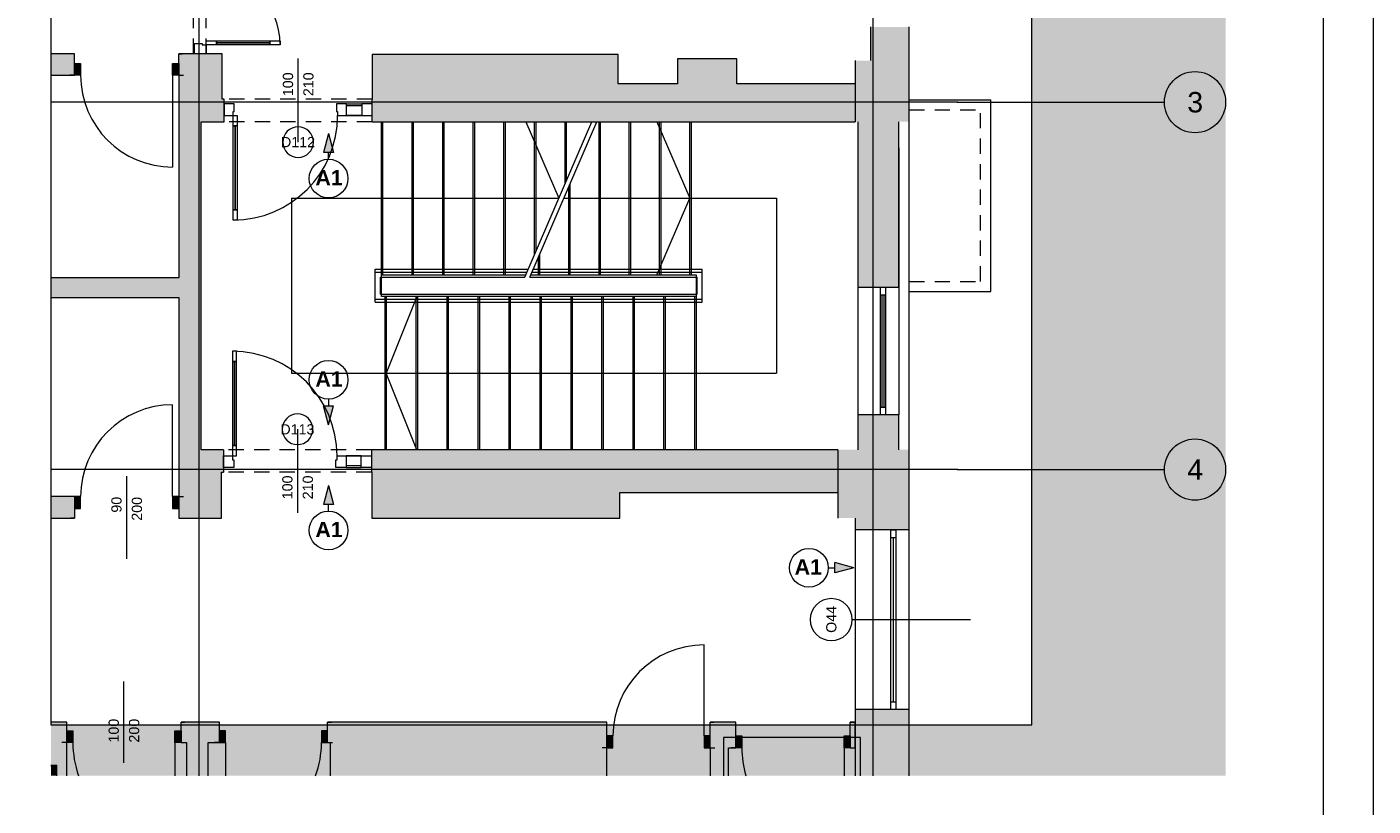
# Paper-space layout 'A-53 WYKOŃCZENIA ŚCIAN - PIĘTRO 8' of a CAD drawing. Header units: millimetres. Extents: x 0 to 420, y 0 to 297.
# Tile 10 of 11: x 288 to 420, y 104 to 181. Entities that reach past the tile are written whole.
import ezdxf
from ezdxf.xclip import XClip

# ---------------------------------------------------------------- set-up
doc = ezdxf.new("R2010")
doc.units = ezdxf.units.MM
doc.header["$MEASUREMENT"] = 0
doc.header["$XCLIPFRAME"] = 0
for name, pattern in [('DASHDOTX2', [1000, 500, -250, 0, -250]), ('GESTRICHELT2', [93.75, 62.5, -31.25]), ('Przer. długie kreski', [2.5, 1.5, -1]), ('PRZERYWANA_DU_A', [550, 350, -200])]:
    doc.linetypes.add(name, pattern=pattern)
for name, color, linetype, lineweight in [('0_Nr_pióra__2', 8, 'Continuous', 13), ('A__OKŁADZINY ŚCIAN_Nr_pióra__1', 7, 'Continuous', 20), ('A_Arkusz_Nr_pióra__1', 7, 'Continuous', 20), ('A_linie_Nr_pióra__1', 7, 'Continuous', 20), ('A_wyposażenie_Nr_pióra__2', 8, 'Continuous', 13), ('A_ściany_Nr_pióra__1', 7, 'Continuous', 20), ('Drzwi Archicad_Nr_pióra__1', 7, 'Continuous', 20), ('Drzwi Archicad_Nr_pióra__3', 252, 'Continuous', 13), ('Znaczniki drzwi Archicada_Nr_pióra__1', 7, 'Continuous', 20), ('Znaczniki drzwi Archicada_Nr_pióra__3', 252, 'Continuous', 13), ('Znaczniki okien Archicada_Nr_pióra__3', 252, 'Continuous', 13)]:
    doc.layers.add(name, color=color, linetype=linetype, lineweight=lineweight)
for name, color, linetype, lineweight, true_color in [('A__balustrada_Nr_pióra__161', 7, 'Continuous', 5, 0x949494), ('A_osie_Nr_pióra__16', 7, 'Continuous', 5, 0x0f0f0f), ('A_osie_Nr_pióra__76', 7, 'Continuous', 5, 0x2d2d2d), ('A_pochwyt_Nr_pióra__161', 7, 'Continuous', 5, 0x949494), ('A_schody_Nr_pióra__10', 7, 'Continuous', 13, 0x4b4b4b), ('A_schody_Nr_pióra__4', 7, 'Continuous', 18, 0x4b4b4b), ('A_ściany proj_Nr_pióra__21', 7, 'Continuous', 5, 0xb0b0b0), ('A_ściany_Nr_pióra__10', 7, 'Continuous', 13, 0x4b4b4b), ('A_ściany_Nr_pióra__19', 7, 'Continuous', 5, 0x191919), ('Okna Archicada_Nr_pióra__19', 7, 'Continuous', 5, 0x191919)]:
    doc.layers.add(name, color=color, linetype=linetype, lineweight=lineweight, true_color=true_color)
for name, color, linetype in [('A__OKŁADZINY ŚCIAN', 7, 'Continuous'), ('A_podrys', 7, 'Continuous'), ('A_wyposażenie', 7, 'Continuous'), ('A_ściany', 7, 'Continuous'), ('Drzwi Archicad', 7, 'Continuous')]:
    doc.layers.add(name, color=color, linetype=linetype)
doc.styles.add('STYL_AUTOMATYCZNY_1', font='arial.ttf')
doc.styles.add('STYL_AUTOMATYCZNY_3', font='arial.ttf')
doc.styles.add('STYL_AUTOMATYCZNY_4', font='arial.ttf')

# ---------------------------------------------------------------- blocks, each defined once
blk = doc.blocks.new('Rysunek_1_1', base_point=(-1734.3, -271.89))
at = {"linetype": 'Continuous', "lineweight": 0, "true_color": 0x484848}
blk.add_hatch(color=251, dxfattribs=at).paths.add_polyline_path([(405.56, 282.9), (290.5, 282.9), (290.5, 271), (386.56, 271), (386.56, 112.19), (290.5, 112.19), (290.5, 107.19), (405.56, 107.19)])
at = {"layer": 'A__OKŁADZINY ŚCIAN', "linetype": 'Continuous', "lineweight": 0, "true_color": 0x000000}
for points in [[(317.69, 170.12), (317.19, 168.25), (318.19, 168.25)], [(317.69, 141.58), (318.19, 143.45), (317.19, 143.45)], [(317.69, 135.64), (317.19, 133.77), (318.19, 133.77)], [(369.14, 127.57), (367.28, 128.07), (367.28, 127.07)]]:
    blk.add_hatch(color=18, dxfattribs=at).paths.add_polyline_path(points)
at = {"layer": 'A_wyposażenie', "linetype": 'Continuous', "lineweight": 0, "true_color": 0xfdfdfd}
blk.add_hatch(color=7, dxfattribs=at).paths.add_polyline_path([(291.05, 108.24), (290.5, 108.24), (290.5, 107.19), (291.05, 107.19)])
at = {"layer": 'A_ściany', "linetype": 'Continuous', "lineweight": 0, "true_color": 0x000000}
for points in [[(370.77, 177.27), (374.56, 177.27), (374.56, 180.57), (370.77, 180.57)], [(292.81, 177.94), (290.5, 177.94), (290.5, 175.83), (292.81, 175.83)], [(303.01, 175.83), (305.22, 177.94), (303.01, 177.94)], [(303.01, 175.83), (303.01, 134.54), (305.22, 132.44), (305.22, 177.94)], [(307.26, 177.94), (305.22, 177.94), (305.22, 171.28), (307.26, 171.28)], [(346.07, 177.85), (321.96, 177.85), (321.96, 171.28), (346.07, 171.28)], [(357.67, 177.45), (351.87, 177.45), (351.87, 171.28), (357.67, 171.28)], [(369.27, 177.27), (369.27, 171.28), (374.56, 171.28), (374.56, 177.27)], [(351.87, 175), (346.07, 175), (346.07, 171.28), (351.87, 171.28)], [(369.27, 175), (357.67, 175), (357.67, 171.28), (369.27, 171.28)], [(307.26, 171.28), (307.46, 171.28), (307.46, 173.48), (307.26, 173.48)], [(369.54, 155.04), (373.56, 155.04), (373.56, 171.28), (369.54, 171.28)], [(303.01, 155.98), (290.5, 155.98), (290.5, 154.04), (303.01, 154.04)], [(369.54, 139.14), (373.56, 139.14), (373.56, 142.54), (369.54, 142.54)], [(307.2, 139.14), (305.22, 139.14), (305.22, 132.44), (307.2, 132.44)], [(307.2, 136.94), (307.4, 136.94), (307.4, 139.14), (307.2, 139.14)], [(321.92, 139.14), (321.9, 139.14), (321.9, 136.94), (321.92, 136.94)], [(321.92, 132.44), (346.22, 132.44), (346.22, 139.14), (321.92, 139.14)], [(346.22, 134.94), (367.58, 134.94), (367.58, 139.14), (346.22, 139.14)], [(367.58, 139.14), (367.58, 132.44), (374.56, 132.44), (374.56, 139.14)], [(292.81, 134.54), (290.5, 134.54), (290.5, 132.44), (292.81, 132.44)], [(305.22, 132.44), (303.01, 134.54), (303.01, 132.44)], [(369.28, 131.29), (374.56, 131.29), (374.56, 132.44), (369.28, 132.44)], [(369.28, 113.39), (374.56, 113.39), (374.56, 113.69), (369.28, 113.69)], [(292.05, 112.44), (290.5, 112.44), (290.5, 107.19), (292.05, 107.19)], [(307, 112.44), (303.25, 112.44), (303.25, 110.44), (307, 110.44)], [(317.6, 112.44), (317.6, 110.44), (317.85, 110.44), (317.85, 112.44)], [(317.85, 107.19), (338.65, 107.19), (338.65, 112.44), (317.85, 112.44)], [(338.65, 107.19), (344.95, 107.19), (344.95, 112.44), (338.65, 112.44)], [(355.07, 112.44), (355.07, 109.94), (357.58, 109.94), (357.58, 112.44)], [(368.78, 112.44), (368.78, 109.94), (369.28, 109.94), (369.28, 112.44)], [(374.56, 113.39), (369.28, 113.39), (369.28, 107.19), (374.56, 107.19)], [(305.9, 110.44), (303.77, 110.44), (303.77, 107.19), (305.9, 107.19)], [(356.87, 109.94), (355.07, 109.94), (355.07, 107.19), (356.87, 107.19)]]:
    blk.add_hatch(color=18, dxfattribs=at).paths.add_polyline_path(points)
at = {"layer": 'Drzwi Archicad', "linetype": 'Continuous', "lineweight": 0, "true_color": 0xfdfdfd}
for points in [[(292.81, 176.98), (292.81, 175.83), (293.41, 175.83), (293.41, 176.98)], [(303.01, 175.83), (303.01, 176.98), (302.41, 176.98), (302.41, 175.83)], [(292.81, 133.39), (293.41, 133.39), (293.41, 134.54), (292.81, 134.54)], [(303.01, 134.54), (302.41, 134.54), (302.41, 133.39), (303.01, 133.39)], [(292.05, 111.59), (292.05, 110.44), (292.65, 110.44), (292.65, 111.59)], [(303.25, 110.44), (303.25, 111.59), (302.65, 111.59), (302.65, 110.44)], [(307, 110.44), (307.6, 110.44), (307.6, 111.59), (307, 111.59)], [(317.6, 111.59), (317, 111.59), (317, 110.44), (317.6, 110.44)], [(344.95, 109.94), (345.55, 109.94), (345.55, 111.09), (344.95, 111.09)], [(355.07, 111.09), (354.47, 111.09), (354.47, 109.94), (355.07, 109.94)], [(357.58, 111.09), (357.58, 109.94), (358.18, 109.94), (358.18, 111.09)], [(368.78, 109.94), (368.78, 111.09), (368.18, 111.09), (368.18, 109.94)]]:
    blk.add_hatch(color=7, dxfattribs=at).paths.add_polyline_path(points)
at = {"layer": '0_Nr_pióra__2', "color": 8, "linetype": 'PRZERYWANA_DU_A', "lineweight": 13, "flags": 128}
for points in [[(290.5, 271), (290.5, 112.19)], [(290.5, 112.19), (386.56, 112.19), (386.56, 271), (290.5, 271)]]:
    blk.add_lwpolyline(points, dxfattribs=at)
at = {"layer": 'A__balustrada_Nr_pióra__161', "color": 252, "linetype": 'Continuous', "lineweight": 5, "true_color": 0x949494}
for p, q in [((322.27, 153.59), (322.27, 156.83)), ((322.27, 156.53), (337.12, 156.53)), ((322.77, 156.03), (336.91, 156.03)), ((322.77, 154.39), (322.77, 156.03)), ((337.41, 156.03), (353.79, 156.03)), ((337.62, 156.53), (354.29, 156.53)), ((353.79, 154.39), (353.79, 156.03)), ((354.29, 153.59), (354.29, 156.83)), ((322.77, 154.39), (353.79, 154.39)), ((322.27, 153.89), (354.29, 153.89))]:
    blk.add_line(p, q, dxfattribs=at)
at = {"layer": 'A__OKŁADZINY ŚCIAN_Nr_pióra__1', "color": 7, "linetype": 'Continuous', "lineweight": 20}
for p, q in [((317.69, 170.12), (317.19, 168.25)), ((317.69, 170.12), (318.19, 168.25)), ((318.19, 168.25), (317.19, 168.25)), ((317.69, 167.62), (317.69, 168.25)), ((317.69, 144.08), (317.69, 143.45)), ((317.19, 143.45), (318.19, 143.45)), ((317.69, 141.58), (317.19, 143.45)), ((317.69, 141.58), (318.19, 143.45)), ((317.69, 135.64), (317.19, 133.77)), ((317.69, 135.64), (318.19, 133.77)), ((318.19, 133.77), (317.19, 133.77)), ((317.69, 133.14), (317.69, 133.77)), ((367.28, 127.07), (367.28, 128.07)), ((369.14, 127.57), (367.28, 128.07)), ((366.64, 127.57), (367.28, 127.57)), ((369.14, 127.57), (367.28, 127.07))]:
    blk.add_line(p, q, dxfattribs=at)
for centre in [(317.69, 165.71), (317.69, 145.99), (317.69, 131.23), (364.74, 127.57)]:
    blk.add_circle(centre, 1.9, dxfattribs=at)
at = {"layer": 'A_linie_Nr_pióra__1', "color": 7, "linetype": 'PRZERYWANA_DU_A', "lineweight": 20}
for p, q in [((356.37, 110.94), (356.37, 107.19)), ((369.78, 110.94), (356.37, 110.94)), ((369.78, 107.19), (369.78, 110.94))]:
    blk.add_line(p, q, dxfattribs=at)
at = {"layer": 'A_osie_Nr_pióra__16', "color": 250, "linetype": 'DASHDOTX2', "lineweight": 5, "true_color": 0x0f0f0f}
for p, q in [((305, 256.65), (305, 107.19)), ((371, 256.65), (371, 107.19)), ((379.31, 173.19), (290.5, 173.19)), ((379.31, 173.19), (399.56, 173.19)), ((379.31, 137.19), (290.5, 137.19)), ((379.31, 137.19), (399.56, 137.19))]:
    blk.add_line(p, q, dxfattribs=at)
for p in [(379.31, 173.19), (379.31, 173.19), (379.31, 137.19), (379.31, 137.19)]:
    blk.add_point(p, dxfattribs=at)
at = {"layer": 'A_osie_Nr_pióra__76', "color": 250, "linetype": 'Continuous', "lineweight": 5, "true_color": 0x2d2d2d}
for centre in [(402.56, 173.19), (402.56, 137.19)]:
    blk.add_circle(centre, 3, dxfattribs=at)
at = {"layer": 'A_pochwyt_Nr_pióra__161', "color": 252, "linetype": 'Continuous', "lineweight": 5, "true_color": 0x949494}
for p, q in [((322.27, 156.83), (337.25, 156.83)), ((337.75, 156.83), (354.29, 156.83)), ((322.27, 153.59), (354.29, 153.59))]:
    blk.add_line(p, q, dxfattribs=at)
at = {"layer": 'A_schody_Nr_pióra__10', "color": 251, "linetype": 'GESTRICHELT2', "lineweight": 13, "true_color": 0x4b4b4b}
for p, q in [((323.02, 156.28), (323.02, 171.28)), ((326.02, 156.28), (326.02, 171.28)), ((329.02, 156.28), (329.02, 171.28)), ((332.02, 156.28), (332.02, 171.28)), ((335.01, 156.28), (335.01, 171.28)), ((338.01, 158.59), (338.01, 171.28)), ((341.01, 165.54), (341.01, 171.28)), ((344.34, 156.28), (344.34, 171.28)), ((347.3, 156.28), (347.3, 171.28)), ((350.27, 156.28), (350.27, 171.28)), ((353.23, 156.28), (353.23, 171.28)), ((341.37, 156.28), (341.37, 165.23)), ((338.4, 156.28), (338.4, 158.34)), ((323.2, 154.14), (323.2, 139.14)), ((326.24, 154.14), (326.24, 139.14)), ((329.27, 154.14), (329.27, 139.14)), ((332.31, 154.14), (332.31, 139.14)), ((335.34, 154.14), (335.34, 139.14)), ((338.37, 154.14), (338.37, 139.14)), ((341.41, 154.14), (341.41, 139.14)), ((344.44, 154.14), (344.44, 139.14)), ((347.48, 154.14), (347.48, 139.14)), ((350.51, 154.14), (350.51, 139.14)), ((353.54, 154.14), (353.54, 139.14))]:
    blk.add_line(p, q, dxfattribs=at)
at = {"layer": 'A_schody_Nr_pióra__4', "color": 251, "linetype": 'Continuous', "lineweight": 18, "true_color": 0x4b4b4b}
for p, q in [((322.87, 154.14), (322.87, 171.28)), ((325.87, 156.28), (325.87, 171.28)), ((328.87, 156.28), (328.87, 171.28)), ((331.87, 156.28), (331.87, 171.28)), ((334.86, 156.28), (334.86, 171.28)), ((336.91, 156.03), (343.48, 171.28)), ((337.02, 171.28), (340.25, 163.78)), ((337.41, 156.03), (343.98, 171.28)), ((337.86, 158.24), (337.86, 171.28)), ((340.86, 165.19), (340.86, 171.28)), ((344.19, 156.28), (344.19, 171.28)), ((347.15, 156.28), (347.15, 171.28)), ((349.85, 171.28), (353.08, 163.78)), ((350.12, 156.28), (350.12, 171.28)), ((353.08, 156.28), (353.08, 171.28)), ((341.22, 156.28), (341.22, 164.88)), ((314.07, 163.78), (340.25, 163.78)), ((314.07, 163.78), (314.07, 146.64)), ((340.75, 163.78), (361.56, 163.78)), ((349.85, 156.28), (353.08, 163.78)), ((361.56, 163.78), (361.56, 146.64)), ((338.25, 156.28), (338.25, 157.99)), ((322.87, 156.28), (337.02, 156.28)), ((337.52, 156.28), (353.69, 156.28)), ((353.69, 156.28), (353.69, 139.14)), ((353.69, 154.14), (322.87, 154.14)), ((323.35, 154.14), (323.35, 139.14)), ((326.35, 154.14), (323.35, 146.64)), ((326.39, 154.14), (326.39, 139.14)), ((329.42, 154.14), (329.42, 139.14)), ((332.46, 154.14), (332.46, 139.14)), ((335.49, 154.14), (335.49, 139.14)), ((338.52, 154.14), (338.52, 139.14)), ((341.56, 154.14), (341.56, 139.14)), ((344.59, 154.14), (344.59, 139.14)), ((347.63, 154.14), (347.63, 139.14)), ((350.66, 154.14), (350.66, 139.14)), ((314.07, 146.64), (361.56, 146.64)), ((326.35, 139.14), (323.35, 146.64))]:
    blk.add_line(p, q, dxfattribs=at)
at = {"layer": 'A_wyposażenie_Nr_pióra__2', "color": 8, "linetype": 'Continuous', "lineweight": 13}
blk.add_line((291.05, 108.24), (290.5, 108.07), dxfattribs=at)
at = {"layer": 'A_wyposażenie_Nr_pióra__2', "color": 8, "linetype": 'Continuous', "lineweight": 13, "flags": 128}
blk.add_lwpolyline([(290.5, 108.24), (291.05, 108.24), (291.05, 107.19)], dxfattribs=at)
at = {"layer": 'A_ściany proj_Nr_pióra__21', "color": 253, "linetype": 'Continuous', "lineweight": 5, "true_color": 0xb0b0b0}
for p, q in [((304.55, 177.94), (304.45, 177.94)), ((304.57, 177.94), (304.55, 177.94)), ((304.7, 177.94), (304.57, 177.94)), ((305.45, 177.94), (304.7, 177.94)), ((305.57, 177.94), (305.45, 177.94)), ((305.7, 177.94), (305.57, 177.94))]:
    blk.add_line(p, q, dxfattribs=at)
at = {"layer": 'A_ściany_Nr_pióra__1', "color": 7, "linetype": 'Continuous', "lineweight": 20}
for p, q in [((292.81, 177.94), (292.44, 177.94)), ((292.81, 176.98), (292.81, 177.94)), ((292.81, 175.83), (292.81, 176.98)), ((303.01, 177.94), (303.38, 177.94)), ((303.01, 176.98), (303.01, 177.94)), ((303.01, 175.83), (303.01, 176.98)), ((292.81, 175.83), (292.34, 175.83)), ((303.01, 175.83), (303.48, 175.83)), ((307.46, 173.03), (307.46, 173.48)), ((307.46, 171.88), (307.46, 173.03)), ((321.96, 173.03), (321.96, 173.48)), ((321.96, 171.88), (321.96, 173.03)), ((307.46, 171.28), (307.46, 171.88)), ((321.96, 171.28), (321.96, 171.88)), ((374.56, 139.14), (374.56, 171.28)), ((369.54, 168.71), (369.54, 142.54)), ((373.56, 168.71), (373.56, 142.54)), ((373.56, 155.04), (369.54, 155.04)), ((373.56, 142.54), (369.54, 142.54)), ((307.4, 139.14), (307.4, 138.54)), ((307.4, 138.54), (307.4, 137.39)), ((321.9, 139.14), (321.9, 138.54)), ((321.9, 138.54), (321.9, 137.39)), ((307.4, 137.39), (307.4, 136.94)), ((321.9, 137.39), (321.9, 136.94)), ((292.81, 134.54), (292.34, 134.54)), ((292.81, 134.54), (292.81, 133.39)), ((303.01, 134.54), (303.48, 134.54)), ((303.01, 134.54), (303.01, 133.39)), ((292.81, 133.39), (292.81, 132.44)), ((303.01, 133.39), (303.01, 132.44)), ((292.81, 132.44), (292.44, 132.44)), ((303.01, 132.44), (303.38, 132.44)), ((374.56, 131.29), (369.28, 131.29)), ((374.56, 131.29), (369.28, 131.29)), ((374.56, 113.69), (369.28, 113.69)), ((374.56, 113.69), (369.28, 113.69)), ((292.05, 112.44), (291.68, 112.44)), ((292.05, 111.59), (292.05, 112.44)), ((303.25, 112.44), (303.62, 112.44)), ((303.25, 111.59), (303.25, 112.44)), ((307, 112.44), (306.63, 112.44)), ((307, 111.59), (307, 112.44)), ((317.6, 112.44), (317.97, 112.44)), ((317.6, 111.59), (317.6, 112.44)), ((344.95, 112.44), (344.58, 112.44)), ((344.95, 111.09), (344.95, 112.44)), ((355.07, 112.44), (355.44, 112.44)), ((355.07, 111.09), (355.07, 112.44)), ((357.58, 112.44), (357.21, 112.44)), ((357.58, 111.09), (357.58, 112.44)), ((368.78, 112.44), (369.15, 112.44)), ((368.78, 111.09), (368.78, 112.44)), ((292.05, 110.44), (292.05, 111.59)), ((303.25, 110.44), (303.25, 111.59)), ((307, 110.44), (307, 111.59)), ((317.6, 110.44), (317.6, 111.59)), ((344.95, 109.94), (344.95, 111.09)), ((355.07, 109.94), (355.07, 111.09)), ((357.58, 109.94), (357.58, 111.09)), ((368.78, 109.94), (368.78, 111.09)), ((292.05, 110.44), (291.58, 110.44)), ((303.25, 110.44), (303.72, 110.44)), ((307, 110.44), (306.53, 110.44)), ((317.6, 110.44), (318.07, 110.44)), ((344.95, 109.94), (344.48, 109.94)), ((355.07, 109.94), (355.54, 109.94)), ((357.58, 109.94), (357.11, 109.94)), ((368.78, 109.94), (369.25, 109.94))]:
    blk.add_line(p, q, dxfattribs=at)
at = {"layer": 'A_ściany_Nr_pióra__1', "color": 7, "linetype": 'Continuous', "lineweight": 20, "flags": 128}
for points in [[(370.77, 180.57), (370.77, 177.27)], [(374.56, 177.27), (374.56, 180.57)], [(292.81, 177.94), (290.5, 177.94)], [(305.22, 177.94), (303.01, 177.94)], [(307.26, 177.94), (305.22, 177.94)], [(307.26, 173.48), (307.26, 177.94)], [(346.07, 177.85), (321.96, 177.85)], [(321.96, 177.85), (321.96, 173.48)], [(346.07, 175), (346.07, 177.85)], [(357.67, 177.45), (351.87, 177.45)], [(351.87, 177.45), (351.87, 175)], [(357.67, 175), (357.67, 177.45)], [(369.27, 177.27), (369.27, 171.28)], [(369.27, 177.27), (369.27, 171.28)], [(374.56, 171.28), (374.56, 177.27)], [(374.56, 171.28), (374.56, 177.27)], [(290.5, 175.83), (292.81, 175.83)], [(303.01, 175.83), (303.01, 155.98)], [(351.87, 175), (346.07, 175)], [(369.27, 175), (357.67, 175)], [(307.46, 173.48), (307.26, 173.48)], [(305.22, 139.14), (305.22, 171.28)], [(305.22, 171.28), (307.26, 171.28)], [(307.26, 171.28), (307.46, 171.28)], [(321.96, 171.28), (346.07, 171.28)], [(346.07, 171.28), (351.87, 171.28)], [(351.87, 171.28), (357.67, 171.28)], [(357.67, 171.28), (369.27, 171.28)], [(369.54, 171.28), (369.54, 155.04)], [(373.56, 155.04), (373.56, 171.28)], [(303.01, 155.98), (290.5, 155.98)], [(290.5, 154.04), (303.01, 154.04)], [(303.01, 154.04), (303.01, 134.54)], [(369.54, 142.54), (369.54, 139.14)], [(373.56, 139.14), (373.56, 142.54)], [(307.2, 139.14), (305.22, 139.14)], [(307.4, 139.14), (307.2, 139.14)], [(346.22, 139.14), (321.92, 139.14)], [(367.58, 139.14), (346.22, 139.14)], [(367.58, 139.14), (367.58, 132.44)], [(367.58, 139.14), (367.58, 132.44)], [(374.56, 132.44), (374.56, 139.14)], [(374.56, 132.44), (374.56, 139.14)], [(307.2, 132.44), (307.2, 136.94)], [(307.2, 136.94), (307.4, 136.94)], [(321.9, 136.94), (321.92, 136.94)], [(321.92, 136.94), (321.92, 132.44)], [(292.81, 134.54), (290.5, 134.54)], [(346.22, 132.44), (346.22, 134.94)], [(346.22, 134.94), (367.58, 134.94)], [(290.5, 132.44), (292.81, 132.44)], [(303.01, 132.44), (305.22, 132.44)], [(305.22, 132.44), (307.2, 132.44)], [(321.92, 132.44), (346.22, 132.44)], [(369.28, 132.44), (369.28, 131.29)], [(369.28, 132.44), (369.28, 131.29)], [(374.56, 131.29), (374.56, 132.44)], [(374.56, 131.29), (374.56, 132.44)], [(369.28, 113.69), (369.28, 113.39)], [(369.28, 113.69), (369.28, 113.39)], [(374.56, 113.39), (374.56, 113.69)], [(374.56, 113.39), (374.56, 113.69)], [(292.05, 112.44), (290.5, 112.44)], [(307, 112.44), (303.25, 112.44)], [(317.85, 112.44), (317.6, 112.44)], [(338.65, 112.44), (317.85, 112.44)], [(344.95, 112.44), (338.65, 112.44)], [(357.58, 112.44), (355.07, 112.44)], [(369.28, 112.44), (368.78, 112.44)], [(369.28, 113.39), (369.28, 112.44)], [(369.28, 113.39), (369.28, 107.19)], [(369.28, 109.94), (369.28, 112.44)], [(374.56, 107.19), (374.56, 113.39)], [(374.56, 107.19), (374.56, 113.39)], [(292.05, 107.19), (292.05, 110.44)], [(303.25, 110.44), (303.77, 110.44)], [(303.77, 110.44), (303.77, 107.19)], [(305.9, 110.44), (307, 110.44)], [(305.9, 107.19), (305.9, 110.44)], [(317.6, 110.44), (317.85, 110.44)], [(317.85, 110.44), (317.85, 107.19)], [(344.95, 107.19), (344.95, 109.94)], [(355.07, 109.94), (355.07, 107.19)], [(356.87, 109.94), (357.58, 109.94)], [(356.87, 107.19), (356.87, 109.94)], [(368.78, 109.94), (369.28, 109.94)], [(369.28, 109.94), (369.28, 107.19)]]:
    blk.add_lwpolyline(points, dxfattribs=at)
at = {"layer": 'A_ściany_Nr_pióra__10', "color": 251, "linetype": 'Continuous', "lineweight": 13, "true_color": 0x4b4b4b}
for p, q in [((374.56, 173.43), (382.56, 173.43)), ((382.56, 154.63), (382.56, 173.43)), ((374.56, 154.63), (382.56, 154.63))]:
    blk.add_line(p, q, dxfattribs=at)
at = {"layer": 'A_ściany_Nr_pióra__10', "color": 251, "linetype": 'Przer. długie kreski', "lineweight": 13, "true_color": 0x4b4b4b}
for p, q in [((374.56, 172.43), (381.56, 172.43)), ((381.56, 155.63), (381.56, 172.43)), ((374.56, 155.63), (381.56, 155.63))]:
    blk.add_line(p, q, dxfattribs=at)
at = {"layer": 'A_ściany_Nr_pióra__19', "color": 250, "linetype": 'Continuous', "lineweight": 5, "true_color": 0x191919}
for p, q in [((369.28, 131.29), (369.28, 113.69)), ((369.28, 131.29), (369.28, 113.69)), ((374.56, 113.69), (374.56, 131.29)), ((374.56, 113.69), (374.56, 131.29))]:
    blk.add_line(p, q, dxfattribs=at)
at = {"layer": 'Drzwi Archicad_Nr_pióra__1', "color": 7, "linetype": 'Continuous', "lineweight": 20}
for p, q in [((292.81, 177.94), (292.44, 177.94)), ((292.81, 177.94), (292.44, 177.94)), ((292.81, 176.98), (292.81, 177.94)), ((292.81, 176.98), (292.81, 177.94)), ((292.81, 176.98), (293.41, 176.98)), ((292.81, 175.83), (292.81, 176.98)), ((292.81, 175.83), (292.81, 176.98)), ((292.81, 175.83), (292.81, 176.98)), ((293.41, 176.98), (293.41, 175.83)), ((302.41, 175.83), (302.41, 176.98)), ((302.41, 176.98), (303.01, 176.98)), ((303.01, 176.98), (303.01, 177.94)), ((303.01, 176.98), (303.01, 177.94)), ((303.01, 177.94), (303.38, 177.94)), ((303.01, 177.94), (303.38, 177.94)), ((303.01, 176.98), (303.01, 175.83)), ((303.01, 175.83), (303.01, 176.98)), ((303.01, 175.83), (303.01, 176.98)), ((292.81, 175.83), (292.34, 175.83)), ((292.81, 175.83), (292.34, 175.83)), ((293.41, 175.83), (292.81, 175.83)), ((303.01, 175.83), (302.41, 175.83)), ((302.41, 175.83), (302.41, 166.83)), ((303.01, 175.83), (303.48, 175.83)), ((303.01, 175.83), (303.48, 175.83)), ((302.41, 134.54), (302.41, 143.54)), ((292.81, 134.54), (292.34, 134.54)), ((292.81, 134.54), (292.34, 134.54)), ((293.41, 134.54), (292.81, 134.54)), ((292.81, 134.54), (292.81, 133.39)), ((292.81, 134.54), (292.81, 133.39)), ((292.81, 134.54), (292.81, 133.39)), ((293.41, 133.39), (293.41, 134.54)), ((303.01, 134.54), (302.41, 134.54)), ((302.41, 134.54), (302.41, 133.39)), ((303.01, 133.39), (303.01, 134.54)), ((303.01, 134.54), (303.01, 133.39)), ((303.01, 134.54), (303.01, 133.39)), ((303.01, 134.54), (303.48, 134.54)), ((303.01, 134.54), (303.48, 134.54)), ((292.81, 133.39), (293.41, 133.39)), ((292.81, 133.39), (292.81, 132.44)), ((292.81, 133.39), (292.81, 132.44)), ((302.41, 133.39), (303.01, 133.39)), ((303.01, 133.39), (303.01, 132.44)), ((303.01, 133.39), (303.01, 132.44)), ((292.81, 132.44), (292.44, 132.44)), ((292.81, 132.44), (292.44, 132.44)), ((303.01, 132.44), (303.38, 132.44)), ((303.01, 132.44), (303.38, 132.44)), ((354.47, 111.09), (354.47, 120.01)), ((292.05, 112.44), (291.68, 112.44)), ((292.05, 112.44), (291.68, 112.44)), ((292.05, 111.59), (292.05, 112.44)), ((292.05, 111.59), (292.05, 112.44)), ((303.25, 111.59), (303.25, 112.44)), ((303.25, 111.59), (303.25, 112.44)), ((303.25, 112.44), (303.62, 112.44)), ((303.25, 112.44), (303.62, 112.44)), ((307, 112.44), (306.63, 112.44)), ((307, 112.44), (306.63, 112.44)), ((307, 111.59), (307, 112.44)), ((307, 111.59), (307, 112.44)), ((317.6, 111.59), (317.6, 112.44)), ((317.6, 111.59), (317.6, 112.44)), ((317.6, 112.44), (317.97, 112.44)), ((317.6, 112.44), (317.97, 112.44)), ((344.95, 112.44), (344.58, 112.44)), ((344.95, 112.44), (344.58, 112.44)), ((344.95, 111.09), (344.95, 112.44)), ((344.95, 111.09), (344.95, 112.44)), ((355.07, 111.09), (355.07, 112.44)), ((355.07, 111.09), (355.07, 112.44)), ((355.07, 112.44), (355.44, 112.44)), ((355.07, 112.44), (355.44, 112.44)), ((357.58, 112.44), (357.21, 112.44)), ((357.58, 112.44), (357.21, 112.44)), ((357.58, 111.09), (357.58, 112.44)), ((357.58, 111.09), (357.58, 112.44)), ((368.78, 111.09), (368.78, 112.44)), ((368.78, 111.09), (368.78, 112.44)), ((368.78, 112.44), (369.15, 112.44)), ((368.78, 112.44), (369.15, 112.44)), ((292.05, 111.59), (292.65, 111.59)), ((292.05, 110.44), (292.05, 111.59)), ((292.05, 110.44), (292.05, 111.59)), ((292.05, 110.44), (292.05, 111.59)), ((292.65, 111.59), (292.65, 110.44)), ((302.65, 110.44), (302.65, 111.59)), ((302.65, 111.59), (303.25, 111.59)), ((303.25, 111.59), (303.25, 110.44)), ((303.25, 110.44), (303.25, 111.59)), ((303.25, 110.44), (303.25, 111.59)), ((307.6, 111.59), (307, 111.59)), ((307, 111.59), (307, 110.44)), ((307, 110.44), (307, 111.59)), ((307, 110.44), (307, 111.59)), ((307.6, 110.44), (307.6, 111.59)), ((317.6, 111.59), (317, 111.59)), ((317, 111.59), (317, 110.44)), ((317.6, 110.44), (317.6, 111.59)), ((317.6, 110.44), (317.6, 111.59)), ((317.6, 110.44), (317.6, 111.59)), ((345.55, 111.09), (344.95, 111.09)), ((344.95, 111.09), (344.95, 109.94)), ((344.95, 109.94), (344.95, 111.09)), ((344.95, 109.94), (344.95, 111.09)), ((345.55, 109.94), (345.55, 111.09)), ((355.07, 111.09), (354.47, 111.09)), ((354.47, 111.09), (354.47, 109.94)), ((355.07, 109.94), (355.07, 111.09)), ((355.07, 109.94), (355.07, 111.09)), ((355.07, 109.94), (355.07, 111.09)), ((357.58, 111.09), (358.18, 111.09)), ((357.58, 109.94), (357.58, 111.09)), ((357.58, 109.94), (357.58, 111.09)), ((357.58, 109.94), (357.58, 111.09)), ((358.18, 111.09), (358.18, 109.94)), ((368.18, 109.94), (368.18, 111.09)), ((368.18, 111.09), (368.78, 111.09)), ((368.78, 111.09), (368.78, 109.94)), ((368.78, 109.94), (368.78, 111.09)), ((368.78, 109.94), (368.78, 111.09)), ((292.05, 110.44), (291.58, 110.44)), ((292.05, 110.44), (291.58, 110.44)), ((292.65, 110.44), (292.05, 110.44)), ((303.25, 110.44), (302.65, 110.44)), ((302.65, 110.44), (302.65, 107.19)), ((303.25, 110.44), (303.72, 110.44)), ((303.25, 110.44), (303.72, 110.44)), ((307, 110.44), (306.53, 110.44)), ((307, 110.44), (306.53, 110.44)), ((307, 110.44), (307.6, 110.44)), ((307.6, 110.44), (307.6, 107.19)), ((317, 110.44), (317.6, 110.44)), ((317.6, 110.44), (318.07, 110.44)), ((317.6, 110.44), (318.07, 110.44)), ((344.95, 109.94), (344.48, 109.94)), ((344.95, 109.94), (344.48, 109.94)), ((344.95, 109.94), (345.55, 109.94)), ((354.47, 109.94), (355.07, 109.94)), ((355.07, 109.94), (355.54, 109.94)), ((355.07, 109.94), (355.54, 109.94)), ((357.58, 109.94), (357.11, 109.94)), ((357.58, 109.94), (357.11, 109.94)), ((358.18, 109.94), (357.58, 109.94)), ((368.78, 109.94), (368.18, 109.94)), ((368.18, 109.94), (368.18, 107.19)), ((368.78, 109.94), (369.25, 109.94)), ((368.78, 109.94), (369.25, 109.94))]:
    blk.add_line(p, q, dxfattribs=at)
for centre, radius, start, end in [((302.41, 175.83), 9, 180, 270), ((302.41, 134.54), 9, 90, 180), ((354.47, 111.09), 8.92, 90, 180), ((302.65, 110.44), 10, 180, 198.9656), ((307.6, 110.44), 9.4, 339.7727, 0), ((368.18, 109.94), 10, 180, 195.962)]:
    blk.add_arc(centre, radius, start, end, dxfattribs=at)
at = {"layer": 'Drzwi Archicad_Nr_pióra__3', "color": 252, "linetype": 'Przer. długie kreski', "lineweight": 13}
for p, q in [((304.45, 177.94), (304.45, 197.94)), ((305.7, 177.94), (305.7, 197.94)), ((321.96, 173.48), (307.46, 173.48)), ((321.96, 171.28), (307.46, 171.28)), ((321.9, 139.14), (307.4, 139.14)), ((321.9, 136.94), (307.4, 136.94))]:
    blk.add_line(p, q, dxfattribs=at)
at = {"layer": 'Drzwi Archicad_Nr_pióra__3', "color": 252, "linetype": 'Continuous', "lineweight": 13}
for p, q in [((304.55, 178.94), (305.3, 178.94)), ((304.55, 177.94), (304.55, 178.94)), ((305.3, 178.94), (305.3, 178.82)), ((305.3, 178.82), (305.7, 178.82)), ((305.7, 179.22), (306.7, 179.22)), ((305.7, 178.82), (305.7, 179.22)), ((305.7, 178.82), (305.7, 177.94)), ((306.7, 178.82), (305.7, 178.82)), ((306.7, 179.22), (306.7, 178.82)), ((311.94, 179.02), (306.7, 179.02)), ((311.94, 178.82), (311.94, 179.22)), ((311.94, 179.22), (312.94, 179.22)), ((312.94, 178.82), (311.94, 178.82)), ((312.94, 179.22), (312.94, 178.82)), ((304.55, 177.94), (304.45, 177.94)), ((305.7, 177.94), (304.55, 177.94)), ((304.57, 177.94), (304.55, 177.94)), ((304.57, 177.94), (304.55, 177.94)), ((304.7, 177.94), (304.57, 177.94)), ((304.7, 177.94), (304.57, 177.94)), ((305.45, 177.94), (304.7, 177.94)), ((305.45, 177.94), (304.7, 177.94)), ((305.57, 177.94), (305.45, 177.94)), ((305.57, 177.94), (305.45, 177.94)), ((305.7, 177.94), (305.57, 177.94)), ((305.7, 177.94), (305.57, 177.94)), ((307.46, 173.03), (307.46, 173.48)), ((307.46, 173.03), (307.46, 171.88)), ((308.46, 173.03), (307.46, 173.03)), ((307.46, 171.88), (307.46, 173.03)), ((307.46, 171.88), (307.46, 173.03)), ((308.46, 172.28), (308.46, 173.03)), ((318.46, 173.03), (318.46, 172.28)), ((319.46, 173.03), (318.46, 173.03)), ((319.46, 171.88), (319.46, 173.03)), ((319.46, 173.03), (320.96, 173.03)), ((319.46, 171.88), (319.46, 173.03)), ((320.96, 172.85), (319.46, 172.85)), ((321.96, 173.03), (320.96, 173.03)), ((320.96, 173.03), (320.96, 171.88)), ((320.96, 173.03), (320.96, 171.88)), ((321.96, 173.03), (321.96, 173.48)), ((321.96, 171.88), (321.96, 173.03)), ((321.96, 171.88), (321.96, 173.03)), ((321.96, 171.88), (321.96, 173.03)), ((307.46, 171.88), (308.34, 171.88)), ((307.46, 171.28), (307.46, 171.88)), ((308.34, 171.88), (308.34, 172.28)), ((308.34, 172.28), (308.46, 172.28)), ((308.34, 170.88), (308.34, 171.88)), ((308.34, 171.88), (308.74, 171.88)), ((308.74, 171.88), (308.74, 170.88)), ((318.46, 172.28), (318.58, 172.28)), ((318.58, 172.28), (318.58, 171.88)), ((318.58, 171.88), (319.46, 171.88)), ((320.96, 171.88), (319.46, 171.88)), ((319.46, 171.88), (320.96, 171.88)), ((320.96, 171.88), (321.96, 171.88)), ((321.96, 171.28), (321.96, 171.88)), ((308.74, 170.88), (308.34, 170.88)), ((308.54, 162.64), (308.54, 170.88)), ((308.34, 161.64), (308.34, 162.64)), ((308.34, 162.64), (308.74, 162.64)), ((308.74, 162.64), (308.74, 161.64)), ((308.74, 161.64), (308.34, 161.64)), ((308.28, 148.78), (308.28, 147.78)), ((308.68, 148.78), (308.28, 148.78)), ((308.28, 147.78), (308.68, 147.78)), ((308.48, 147.78), (308.48, 139.54)), ((308.68, 147.78), (308.68, 148.78)), ((307.4, 139.14), (307.4, 138.54)), ((307.4, 137.39), (307.4, 138.54)), ((307.4, 138.54), (308.28, 138.54)), ((307.4, 138.54), (307.4, 137.39)), ((307.4, 138.54), (307.4, 137.39)), ((308.68, 139.54), (308.28, 139.54)), ((308.28, 139.54), (308.28, 138.54)), ((308.28, 138.54), (308.28, 138.14)), ((308.28, 138.54), (308.68, 138.54)), ((308.68, 138.54), (308.68, 139.54)), ((318.52, 138.14), (318.52, 138.54)), ((318.52, 138.54), (319.4, 138.54)), ((319.4, 138.54), (319.4, 137.39)), ((320.9, 138.54), (319.4, 138.54)), ((319.4, 138.54), (319.4, 137.39)), ((319.4, 138.54), (320.9, 138.54)), ((320.9, 137.39), (320.9, 138.54)), ((320.9, 138.54), (321.9, 138.54)), ((320.9, 137.39), (320.9, 138.54)), ((321.9, 139.14), (321.9, 138.54)), ((321.9, 138.54), (321.9, 137.39)), ((321.9, 138.54), (321.9, 137.39)), ((321.9, 138.54), (321.9, 137.39)), ((308.4, 137.39), (307.4, 137.39)), ((307.4, 137.39), (307.4, 136.94)), ((308.28, 138.14), (308.4, 138.14)), ((308.4, 138.14), (308.4, 137.39)), ((318.4, 137.39), (318.4, 138.14)), ((318.4, 138.14), (318.52, 138.14)), ((319.4, 137.39), (318.4, 137.39)), ((320.9, 137.57), (319.4, 137.57)), ((319.4, 137.39), (320.9, 137.39)), ((321.9, 137.39), (320.9, 137.39)), ((321.9, 137.39), (321.9, 136.94))]:
    blk.add_line(p, q, dxfattribs=at)
at = {"layer": 'Drzwi Archicad_Nr_pióra__3', "color": 252, "linetype": 'Continuous', "lineweight": 13, "flags": 128}
for points in [[(311.94, 179.02), (306.7, 179.02), (306.7, 179.22), (311.94, 179.22)], [(311.94, 178.82), (306.7, 178.82), (306.7, 179.02), (311.94, 179.02)], [(308.34, 162.64), (308.34, 170.88), (308.54, 170.88), (308.54, 162.64)], [(308.54, 162.64), (308.54, 170.88), (308.74, 170.88), (308.74, 162.64)], [(308.28, 147.78), (308.28, 139.54), (308.48, 139.54), (308.48, 147.78)], [(308.48, 147.78), (308.48, 139.54), (308.68, 139.54), (308.68, 147.78)]]:
    blk.add_lwpolyline(points, close=True, dxfattribs=at)
at = {"layer": 'Drzwi Archicad_Nr_pióra__3', "color": 252, "linetype": 'Continuous', "lineweight": 13}
for centre, radius, start, end in [((305.7, 178.82), 7.24, 0, 90), ((308.34, 171.88), 10.24, 270, 0), ((308.28, 138.54), 10.24, 0, 90)]:
    blk.add_arc(centre, radius, start, end, dxfattribs=at)
at = {"layer": 'Okna Archicada_Nr_pióra__19', "color": 250, "linetype": 'Continuous', "lineweight": 5, "true_color": 0x191919}
for p, q in [((371.76, 142.54), (371.76, 155.04)), ((372.26, 154.29), (371.76, 154.29)), ((371.91, 143.29), (371.91, 154.29)), ((372.11, 143.29), (372.11, 154.29)), ((372.26, 142.54), (372.26, 155.04)), ((372.26, 143.29), (371.76, 143.29)), ((372.76, 113.69), (372.76, 131.29)), ((372.76, 131.29), (373.26, 131.29)), ((372.76, 113.69), (372.76, 131.29)), ((372.76, 131.29), (373.26, 131.29)), ((372.76, 130.54), (373.26, 130.54)), ((372.76, 130.54), (373.26, 130.54)), ((373.01, 114.44), (373.01, 130.54)), ((373.01, 114.44), (373.01, 130.54)), ((373.26, 131.29), (373.26, 113.69)), ((373.26, 131.29), (373.26, 113.69)), ((372.76, 114.44), (373.26, 114.44)), ((372.76, 114.44), (373.26, 114.44)), ((373.26, 113.69), (372.76, 113.69)), ((373.26, 113.69), (372.76, 113.69))]:
    blk.add_line(p, q, dxfattribs=at)
at = {"layer": 'Znaczniki drzwi Archicada_Nr_pióra__1', "color": 7, "linetype": 'Continuous', "lineweight": 20}
for p, q in [((297.91, 136.54), (297.91, 128.44)), ((297.65, 108.44), (297.65, 116.44))]:
    blk.add_line(p, q, dxfattribs=at)
at = {"layer": 'Znaczniki drzwi Archicada_Nr_pióra__3', "color": 252, "linetype": 'Continuous', "lineweight": 13}
for p, q in [((314.71, 169.28), (314.71, 177.48)), ((314.65, 141.14), (314.65, 132.94))]:
    blk.add_line(p, q, dxfattribs=at)
at = {"layer": 'Znaczniki drzwi Archicada_Nr_pióra__3', "color": 252, "linetype": 'Continuous', "lineweight": 13, "flags": 128}
for points in [[(313.21, 169.28, 1), (316.21, 169.28, 1)], [(316.15, 141.14, 1), (313.15, 141.14, 1)]]:
    blk.add_lwpolyline(points, format="xyb", close=True, dxfattribs=at)
at = {"layer": 'Znaczniki okien Archicada_Nr_pióra__3', "color": 252, "linetype": 'Continuous', "lineweight": 13}
blk.add_line((368.99, 122.49), (380.56, 122.49), dxfattribs=at)
for start, end in [(90, 270), (270, 90)]:
    blk.add_arc((366.93, 122.49), 2.06, start, end, dxfattribs=at)
at = {"layer": 'A__OKŁADZINY ŚCIAN_Nr_pióra__1', "color": 7, "linetype": 'Continuous', "lineweight": 20, "char_height": 1.5, "style": 'STYL_AUTOMATYCZNY_3'}
for s, insert, attachment_point in [('\\A1;{\\pql;\\fArial|b1|i0|c238|p0;\\W1.000000;A1}', (316.4, 165.8), 4), ('\\A1;{\\pql;\\fArial|b1|i0|c238|p0;\\W1.000000;A1}', (316.4, 146.07), 4), ('\\A1;{\\pql;\\fArial|b1|i0|c238|p0;\\W1.000000;A1}', (316.4, 131.32), 4), ('\\A1;{\\pqr;\\fArial|b1|i0|c238|p0;\\W1.000000;A1}', (366.02, 127.66), 6)]:
    blk.add_mtext(s, dxfattribs=dict(at, insert=insert, attachment_point=attachment_point))
at = {"layer": 'A_osie_Nr_pióra__76', "color": 250, "linetype": 'Continuous', "lineweight": 5, "true_color": 0x2d2d2d, "char_height": 2, "attachment_point": 1, "style": 'STYL_AUTOMATYCZNY_1'}
for s, insert in [('\\A1;{\\pql;\\pt0;\\fArial|b0|i0|c238|p0;\\W1.000000;3}', (401.8, 174.19)), ('\\A1;{\\pql;\\pt0;\\fArial|b0|i0|c238|p0;\\W1.000000;4}', (401.8, 138.19))]:
    blk.add_mtext(s, dxfattribs=dict(at, insert=insert))
at = {"layer": 'Znaczniki drzwi Archicada_Nr_pióra__1', "color": 7, "linetype": 'Continuous', "lineweight": 20, "char_height": 1, "attachment_point": 7, "rotation": 90, "style": 'STYL_AUTOMATYCZNY_4'}
for s, insert in [('\\A1;{\\pql;\\fArial CE|b0|i0|c238|p0;\\W1.000000;90}', (297.43, 132.97)), ('\\A1;{\\pql;\\fArial CE|b0|i0|c238|p0;\\W1.000000;200}', (299.43, 132.18)), ('\\A1;{\\pql;\\fArial CE|b0|i0|c238|p0;\\W1.000000;100}', (297.16, 110.44)), ('\\A1;{\\pql;\\fArial CE|b0|i0|c238|p0;\\W1.000000;200}', (299.16, 110.44))]:
    blk.add_mtext(s, dxfattribs=dict(at, insert=insert))
at = {"layer": 'Znaczniki drzwi Archicada_Nr_pióra__3', "color": 252, "linetype": 'Continuous', "lineweight": 13, "char_height": 1, "attachment_point": 7, "rotation": 90, "style": 'STYL_AUTOMATYCZNY_4'}
for s, insert in [('\\A1;{\\pql;\\fArial CE|b0|i0|c238|p0;\\W1.000000;100}', (314.23, 173.78)), ('\\A1;{\\pql;\\fArial CE|b0|i0|c238|p0;\\W1.000000;210}', (316.23, 173.78)), ('\\A1;{\\pql;\\fArial CE|b0|i0|c238|p0;\\W1.000000;100}', (314.17, 134.28)), ('\\A1;{\\pql;\\fArial CE|b0|i0|c238|p0;\\W1.000000;210}', (316.17, 134.28))]:
    blk.add_mtext(s, dxfattribs=dict(at, insert=insert))
at = {"layer": 'Znaczniki drzwi Archicada_Nr_pióra__3', "color": 252, "linetype": 'Continuous', "lineweight": 13, "char_height": 1, "attachment_point": 7, "style": 'STYL_AUTOMATYCZNY_4'}
for s, insert in [('\\A1;{\\pql;\\fArial CE|b0|i0|c238|p0;\\W1.000000;D112}', (313.03, 168.78)), ('\\A1;{\\pql;\\fArial CE|b0|i0|c238|p0;\\W1.000000;D113}', (312.97, 140.62))]:
    blk.add_mtext(s, dxfattribs=dict(at, insert=insert))
at = {"layer": 'Znaczniki okien Archicada_Nr_pióra__3', "color": 252, "linetype": 'Continuous', "lineweight": 13, "insert": (367.45, 121.19), "char_height": 1, "attachment_point": 7, "rotation": 90, "style": 'STYL_AUTOMATYCZNY_1'}
blk.add_mtext('\\A1;{\\pql;\\pt1;\\fArial|b0|i0|c238|p0;\\W1.000000;O44}', dxfattribs=at)

psp = doc.layouts.new('A-53 WYKOŃCZENIA ŚCIAN - PIĘTRO 8')

# ---------------------------------------------------------------- linework, layer by layer
at = {"layer": 'A_Arkusz_Nr_pióra__1', "color": 7, "linetype": 'Continuous', "lineweight": 20}
psp.add_line((415.1, 292.1), (415.1, 4.9), dxfattribs=at)
at = {"layer": 'A_Arkusz_Nr_pióra__1', "color": 7, "linetype": 'Continuous', "lineweight": 20, "flags": 128}
psp.add_lwpolyline([(0, 297), (420, 297), (420, 0), (0, 0)], close=True, dxfattribs=at)

# ---------------------------------------------------------------- block references
at = {"layer": 'A_podrys', "color": 37, "linetype": 'Continuous', "lineweight": 5, "true_color": 0x656532}
ref = psp.add_blockref('Rysunek_1_1', (-1734.3, -271.89), dxfattribs=at)
XClip(ref).set_block_clipping_path([(290.4990396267, 107.1880284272), (405.5642498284, 282.8970852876)])

doc.saveas('drawing.dxf')
